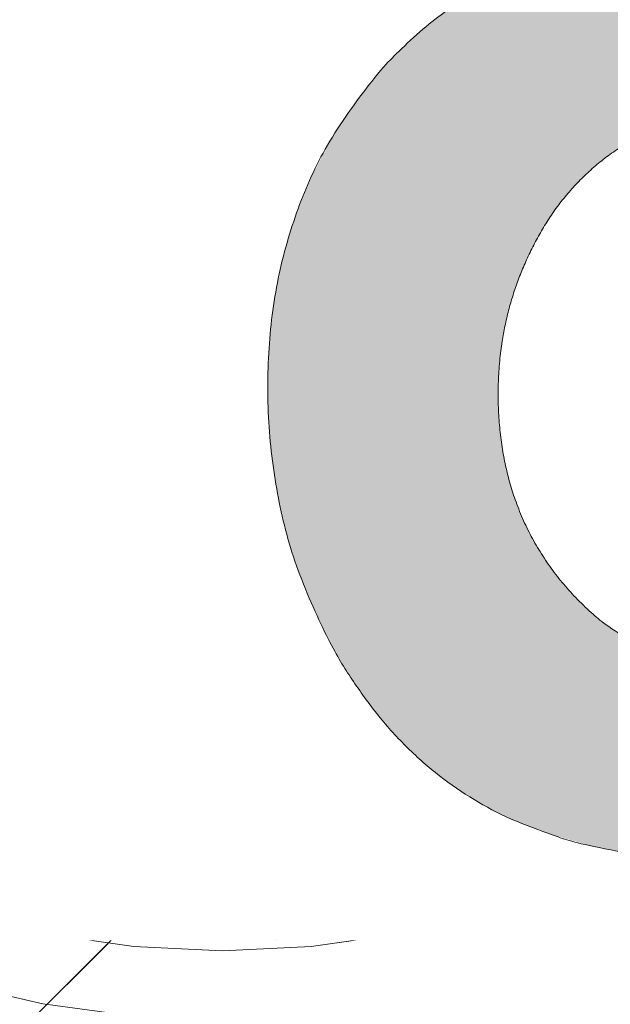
# Model space of a CAD drawing. Header units: inches. Extents: x -416 to -272, y -73 to 47.
# Tile 195 of 206: x -281.091 to -280.207, y -6.659 to -5.185. Entities that reach past the tile are written whole.
import ezdxf

# ---------------------------------------------------------------- set-up
doc = ezdxf.new("R2010")
doc.units = ezdxf.units.IN
doc.header["$LTSCALE"] = 32
doc.header["$MEASUREMENT"] = 0
doc.header["$PDMODE"] = 1
doc.header["$PDSIZE"] = -2
doc.linetypes.add('Dash Style-1', pattern=[0.083328, 0.041656, -0.041672])
for name, color, linetype, lineweight in [('Black', 7, 'Continuous', 18), ('DashLine', 7, 'Continuous', 13), ('DashLineFill', 7, 'Dash Style-1', 13), ('Drawing', 7, 'Continuous', 18), ('Metal-DeskStructure', 7, 'Continuous', 13), ('None', 7, 'Continuous', 18), ('SolidLine', 7, 'Continuous', 15), ('Wood_1-H', 7, 'Continuous', 13)]:
    doc.layers.add(name, color=color, linetype=linetype, lineweight=lineweight)
doc.layers.add('Metal-Leg', color=7, linetype='Continuous', lineweight=18, true_color=0x4c4c4c)
pattern_1 = [(45, (0, 0), (-1.61301565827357, 1.935715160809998), []), (45, (-1.0608, 1.0608), (-0.4723460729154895, 0.4167612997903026), [])]

# ---------------------------------------------------------------- blocks, each defined once
blk = doc.blocks.new('1BRPFY-Leg_Plate (2D)')
at = {"layer": 'DashLineFill', "linetype": 'Continuous', "lineweight": 13}
h = blk.add_hatch(dxfattribs=at)
h.set_pattern_fill('Steel', color=253, style=0, pattern_type=2)
h.set_pattern_definition(pattern_1)
edge = h.paths.add_edge_path()
edge.add_arc((-1.704724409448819, 1.704724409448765), 0.1259842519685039, 90, 180, ccw=False)
edge.add_line((-1.704724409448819, 1.830708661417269), (1.704724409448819, 1.830708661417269))
edge.add_arc((1.704724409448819, 1.704724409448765), 0.1259842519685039, 0, 90, ccw=False)
edge.add_line((1.830708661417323, 1.704724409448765), (1.830708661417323, -1.704724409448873))
edge.add_arc((1.704724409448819, -1.704724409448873), 0.125984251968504, -89.99999999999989, 1.1368683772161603e-13, ccw=False)
edge.add_line((1.704724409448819, -1.830708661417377), (-1.704724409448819, -1.830708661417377))
edge.add_arc((-1.704724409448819, -1.704724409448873), 0.125984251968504, 180, 269.99999999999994, ccw=False)
edge.add_line((-1.830708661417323, -1.704724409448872), (-1.830708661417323, 1.704724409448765))
at = {"layer": 'SolidLine', "flags": 128}
blk.add_lwpolyline([(-0.5938289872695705, 0.8805202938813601), (-0.5775368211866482, 0.868437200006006), (-0.5625074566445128, 0.854815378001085), (-0.5488856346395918, 0.8397860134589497), (-0.5368025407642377, 0.8234938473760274), (-0.5263745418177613, 0.8060957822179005), (-0.5177020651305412, 0.7877593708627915), (-0.5108686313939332, 0.7686612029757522), (-0.5059400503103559, 0.7489852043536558), (-0.5029637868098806, 0.7289208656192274), (-0.5019685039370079, 0.7086614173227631), (-0.5029637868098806, 0.6884019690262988), (-0.5059400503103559, 0.6683376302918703), (-0.5108686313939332, 0.6486616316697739), (-0.5177020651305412, 0.6295634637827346), (-0.5263745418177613, 0.6112270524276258), (-0.5368025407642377, 0.5938289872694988), (-0.5488856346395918, 0.5775368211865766), (-0.5625074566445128, 0.5625074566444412), (-0.5775368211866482, 0.5488856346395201), (-0.5938289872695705, 0.5368025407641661)], dxfattribs=at)
blk = doc.blocks.new('1BRPX8-Util_Bkt_Lg-F (2D)')
at = {"layer": 'DashLineFill', "linetype": 'Continuous', "lineweight": 13}
h = blk.add_hatch(dxfattribs=at)
h.set_pattern_fill('Steel', color=253, style=0, pattern_type=2)
h.set_pattern_definition(pattern_1)
edge = h.paths.add_edge_path()
edge.add_line((-4.468503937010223, 7.539370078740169), (-2.421259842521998, 7.539370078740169))
edge.add_line((-2.421259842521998, 7.539370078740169), (-2.421259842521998, 7.917322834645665))
edge.add_arc((-2.303149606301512, 7.91732283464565), 0.1181102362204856, 90.0000000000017, 179.9999999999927, ccw=False)
edge.add_line((-2.303149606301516, 8.035433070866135), (2.303149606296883, 8.035433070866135))
edge.add_arc((2.30314960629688, 7.917322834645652), 0.1181102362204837, 6.423306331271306e-12, 89.99999999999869, ccw=False)
edge.add_line((2.421259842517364, 7.917322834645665), (2.421259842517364, 7.539370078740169))
edge.add_line((2.421259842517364, 7.539370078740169), (4.46850393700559, 7.539370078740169))
edge.add_line((4.46850393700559, 7.539370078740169), (4.46850393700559, 7.405511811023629))
edge.add_line((4.46850393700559, 7.405511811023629), (3.129921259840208, 7.405511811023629))
edge.add_line((3.129921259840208, 7.405511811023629), (3.129921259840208, -2.011811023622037))
edge.add_line((3.129921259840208, -2.011811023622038), (4.46850393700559, -2.011811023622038))
edge.add_line((4.46850393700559, -2.011811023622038), (4.46850393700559, -2.145669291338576))
edge.add_line((4.46850393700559, -2.145669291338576), (2.421259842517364, -2.145669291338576))
edge.add_line((2.421259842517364, -2.145669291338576), (2.421259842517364, -2.523622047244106))
edge.add_arc((2.303149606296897, -2.523622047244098), 0.1181102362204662, 269.9999999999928, 359.9999999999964, ccw=False)
edge.add_line((2.303149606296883, -2.641732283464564), (-2.303149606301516, -2.641732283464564))
edge.add_arc((-2.303149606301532, -2.523622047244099), 0.1181102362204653, 180.0000000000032, 270.0000000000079, ccw=False)
edge.add_line((-2.421259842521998, -2.523622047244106), (-2.421259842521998, -2.145669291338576))
edge.add_line((-2.421259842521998, -2.145669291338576), (-4.468503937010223, -2.145669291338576))
edge.add_line((-4.468503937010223, -2.145669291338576), (-4.468503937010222, -2.011811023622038))
edge.add_line((-4.468503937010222, -2.011811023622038), (-3.129921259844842, -2.011811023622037))
edge.add_line((-3.129921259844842, -2.011811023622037), (-3.129921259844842, 7.405511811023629))
edge.add_line((-3.129921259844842, 7.405511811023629), (-4.468503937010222, 7.405511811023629))
edge.add_line((-4.468503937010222, 7.405511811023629), (-4.468503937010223, 7.539370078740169))
at = {"layer": 'SolidLine', "flags": 128}
for points in [[(-0.6203331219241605, 1.148780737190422), (-0.5772333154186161, 1.137984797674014), (-0.5353992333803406, 1.123016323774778), (-0.4952337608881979, 1.104019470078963), (-0.4571237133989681, 1.081177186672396), (-0.4214361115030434, 1.054709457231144), (-0.3885146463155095, 1.024871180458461), (-0.3586763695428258, 0.9919497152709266), (-0.3322086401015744, 0.9562621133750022), (-0.3093663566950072, 0.9181520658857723), (-0.290369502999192, 0.8779865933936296), (-0.2754010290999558, 0.836152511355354), (-0.2646050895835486, 0.7930527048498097), (-0.2580856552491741, 0.7491022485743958), (-0.2559055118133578, 0.704724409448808), (-0.2580856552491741, 0.6603465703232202), (-0.2646050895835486, 0.6163961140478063), (-0.2754010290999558, 0.573296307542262), (-0.290369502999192, 0.5314622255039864), (-0.3093663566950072, 0.4912967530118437), (-0.3322086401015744, 0.4531867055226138), (-0.3586763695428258, 0.4174991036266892), (-0.3885146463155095, 0.3845776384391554), (-0.4214361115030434, 0.3547393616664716), (-0.4571237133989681, 0.3282716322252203), (-0.4952337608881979, 0.3054293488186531), (-0.5353992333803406, 0.2864324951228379), (-0.5772333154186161, 0.2714640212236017), (-0.6203331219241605, 0.2606680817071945)], [(0.3093663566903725, 0.4912967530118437), (0.2903695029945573, 0.5314622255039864), (0.275401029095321, 0.573296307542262), (0.2646050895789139, 0.6163961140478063), (0.2580856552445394, 0.6603465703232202), (0.2559055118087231, 0.704724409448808), (0.2580856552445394, 0.7491022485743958), (0.2646050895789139, 0.7930527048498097), (0.275401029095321, 0.836152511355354), (0.2903695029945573, 0.8779865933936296), (0.3093663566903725, 0.9181520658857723)]]:
    blk.add_lwpolyline(points, dxfattribs=at)
blk = doc.blocks.new('Slate-LegBrace (2D)')
at = {"layer": 'DashLineFill', "linetype": 'Continuous', "lineweight": 13}
h = blk.add_hatch(dxfattribs=at)
h.set_pattern_fill('Steel', color=253, style=0, pattern_type=2)
h.set_pattern_definition(pattern_1)
edge = h.paths.add_edge_path()
edge.add_line((-2.199587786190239, 0.1351515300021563), (-1.374775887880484, 0.1351515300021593))
edge.add_arc((3.774758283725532e-15, 0.01355418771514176), 1.380142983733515, 5.054592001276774, 174.9454079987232, ccw=False)
edge.add_line((1.374775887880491, 0.1351515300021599), (2.199718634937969, 0.1351515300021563))
edge.add_arc((6.542437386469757e-05, 0.01705725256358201), 2.202821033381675, 3.073127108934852, 176.9268728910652)
h = blk.add_hatch(dxfattribs=at)
h.set_pattern_fill('Steel', color=253, style=0, pattern_type=2)
h.set_pattern_definition(pattern_1)
edge = h.paths.add_edge_path()
edge.add_line((-2.191696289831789, 0.2375138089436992), (-1.463739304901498, 0.2375137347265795))
edge.add_arc((6.542437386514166e-05, 0.01704129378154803), 1.480314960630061, 8.565281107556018, 171.4347188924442, ccw=False)
edge.add_line((1.463870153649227, 0.2375137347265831), (2.191827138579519, 0.2375138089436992))
edge.add_line((2.191827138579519, 0.2375138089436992), (2.19971863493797, 0.1351515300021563))
edge.add_line((2.19971863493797, 0.1351515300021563), (1.374775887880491, 0.1351515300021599))
edge.add_arc((3.33066907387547e-15, 0.01355418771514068), 1.380142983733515, 5.054592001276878, 174.9454079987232)
edge.add_line((-1.374775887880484, 0.1351515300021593), (-2.19958778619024, 0.1351515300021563))
edge.add_line((-2.19958778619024, 0.1351515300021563), (-2.191696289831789, 0.2375138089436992))
at = {"layer": 'DashLineFill', "flags": 128}
for points in [[(-2.199587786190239, 0.1351515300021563), (-1.374775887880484, 0.1351515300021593, -0.9154551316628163), (1.374775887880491, 0.1351515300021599), (2.199718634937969, 0.1351515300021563, 0.9477524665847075)], [(-2.191696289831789, 0.2375138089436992), (-1.463739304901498, 0.2375137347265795, -0.8606629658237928), (1.463870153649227, 0.2375137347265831), (2.191827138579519, 0.2375138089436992), (2.19971863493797, 0.1351515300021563), (1.374775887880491, 0.1351515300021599, 0.9154551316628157), (-1.374775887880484, 0.1351515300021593), (-2.19958778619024, 0.1351515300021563)]]:
    blk.add_lwpolyline(points, format="xyb", close=True, dxfattribs=at)
blk = doc.blocks.new('TLLegSleeve (2D)')
at = {"layer": 'DashLineFill', "linetype": 'Continuous', "lineweight": 13}
h = blk.add_hatch(dxfattribs=at)
h.set_pattern_fill('Steel', color=253, style=0, pattern_type=2)
h.set_pattern_definition(pattern_1)
edge = h.paths.add_edge_path()
edge.add_line((1.08267716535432, 1.402343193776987), (1.08267716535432, 2.913385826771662))
edge.add_arc((-1.707523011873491e-13, 2.913385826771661), 1.08267716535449, 4.479377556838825e-14, 180)
edge.add_line((-1.082677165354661, 2.913385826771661), (-1.08267716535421, 1.402343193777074))
edge.add_arc((-1.332267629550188e-15, 2.886579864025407e-15), 1.771653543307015, 127.6698869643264, 412.330113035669)
edge.add_line((1.08267716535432, 1.402343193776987), (1.08267716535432, 1.402343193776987))
edge = h.paths.add_edge_path()
edge.add_arc((1.665334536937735e-15, 2.91338582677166), 0.7480314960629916, 0, 180, ccw=False)
edge.add_arc((1.665334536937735e-15, 2.91338582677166), 0.7480314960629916, 180, 360, ccw=False)
edge = h.paths.add_edge_path()
edge.add_arc((-1.723066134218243e-13, 9.149983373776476e-17), 1.437007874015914, 0, 180, ccw=False)
edge.add_arc((-1.723066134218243e-13, 5.70119602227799e-16), 1.437007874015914, 180, 360, ccw=False)
at = {"layer": 'DashLineFill', "flags": 128}
for points in [[(1.08267716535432, 1.402343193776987), (1.08267716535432, 2.913385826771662, 0.9999999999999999), (-1.082677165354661, 2.913385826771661), (-1.08267716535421, 1.402343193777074, 2.931618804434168), (1.08267716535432, 1.402343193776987)], [(-1.437007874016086, 3.308097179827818e-16, -0.9999999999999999), (1.437007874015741, 3.308097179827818e-16, -0.9999999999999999)]]:
    blk.add_lwpolyline(points, format="xyb", close=True, dxfattribs=at)
blk = doc.blocks.new('Group-105')
at = {"layer": 'SolidLine', "flags": 128}
blk.add_lwpolyline([(7.34251968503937, -8.30708661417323, -0.414213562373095), (9.05511811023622, -6.594488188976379, -0.414213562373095), (10.76771653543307, -8.30708661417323, -0.414213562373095), (9.05511811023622, -10.01968503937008, -0.414213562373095)], format="xyb", close=True, dxfattribs=at)
at = {"layer": 'Wood_1-H', "color": 7}
for name in ['1BRPX8-Util_Bkt_Lg-F (2D)', 'TLLegSleeve (2D)', 'Slate-LegBrace (2D)', '1BRPFY-Leg_Plate (2D)']:
    blk.add_blockref(name, (9.05511811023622, -8.30708661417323), dxfattribs=at)
blk = doc.blocks.new('TL14_lower_leg (2D)')
at = {"layer": 'DashLine', "flags": 128}
blk.add_lwpolyline([(-0.5273196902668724, 1.273062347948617), (-0.3999985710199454, 1.318618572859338), (-0.2688252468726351, 1.351475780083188), (-0.135062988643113, 1.371317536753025), (-1.777195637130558e-14, 1.377952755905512), (0.1350629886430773, 1.371317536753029), (0.2688252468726, 1.351475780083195), (0.3999985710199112, 1.318618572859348), (0.5273196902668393, 1.27306234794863), (0.649562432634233, 1.215245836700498), (0.7655495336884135, 1.14572584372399), (0.8741639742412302, 1.065171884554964), (0.9743597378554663, 0.9743597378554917), (1.065171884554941, 0.8741639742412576), (1.14572584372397, 0.7655495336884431), (1.215245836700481, 0.6495624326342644), (1.273062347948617, 0.5273196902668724), (1.318618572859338, 0.3999985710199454), (1.351475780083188, 0.2688252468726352), (1.371317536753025, 0.1350629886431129), (1.377952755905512, 1.783045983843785e-14)], dxfattribs=at)
blk = doc.blocks.new('Group-50')
at = {"layer": 'DashLineFill', "linetype": 'Continuous', "lineweight": 13}
h = blk.add_hatch(dxfattribs=at)
h.set_pattern_fill('Steel', color=253, style=0, pattern_type=2)
h.set_pattern_definition(pattern_1)
h.paths.add_polyline_path([(-2.066929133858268, 1.397637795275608), (2.066929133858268, 1.397637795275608), (2.066929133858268, 0.1377952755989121), (2.106299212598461, 0.1377952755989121), (2.106299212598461, -0.1377952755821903), (2.066929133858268, -0.1377952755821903), (2.066929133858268, -5.275590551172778), (2.106299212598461, -5.275590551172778), (2.106299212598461, -5.55118110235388), (2.066929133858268, -5.55118110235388), (2.066929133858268, -5.82677165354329), (-2.066929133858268, -5.82677165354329), (-2.066929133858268, -5.55118110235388), (-2.106299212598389, -5.55118110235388), (-2.106299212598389, -5.275590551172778), (-2.066929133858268, -5.275590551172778), (-2.066929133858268, -0.1377952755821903), (-2.106299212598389, -0.1377952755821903), (-2.106299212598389, 0.1377952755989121), (-2.066929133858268, 0.1377952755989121)])
at = {"layer": 'DashLineFill', "flags": 128}
blk.add_lwpolyline([(-2.066929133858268, 1.397637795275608), (2.066929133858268, 1.397637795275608), (2.066929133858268, 0.1377952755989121), (2.106299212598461, 0.1377952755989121), (2.106299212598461, -0.1377952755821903), (2.066929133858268, -0.1377952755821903), (2.066929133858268, -5.275590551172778), (2.106299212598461, -5.275590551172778), (2.106299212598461, -5.55118110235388), (2.066929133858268, -5.55118110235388), (2.066929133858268, -5.82677165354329), (-2.066929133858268, -5.82677165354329), (-2.066929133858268, -5.55118110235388), (-2.106299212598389, -5.55118110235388), (-2.106299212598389, -5.275590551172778), (-2.066929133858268, -5.275590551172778), (-2.066929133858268, -0.1377952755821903), (-2.106299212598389, -0.1377952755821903), (-2.106299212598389, 0.1377952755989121), (-2.066929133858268, 0.1377952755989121)], close=True, dxfattribs=at)
blk = doc.blocks.new('TL14_upper_leg (2D)')
at = {"layer": 'DashLine', "flags": 128}
blk.add_lwpolyline([(-0.5753267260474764, 1.076360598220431), (-0.4670545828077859, 1.127569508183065), (-0.3542844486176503, 1.167919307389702), (-0.2381023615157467, 1.197021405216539), (-0.1196272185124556, 1.214595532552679), (0, 1.22047244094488), (0.1196272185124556, 1.214595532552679), (0.2381023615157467, 1.197021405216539), (0.3542844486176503, 1.167919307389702), (0.4670545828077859, 1.127569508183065), (0.5753267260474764, 1.076360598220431), (0.6780581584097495, 1.01478574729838), (0.7742595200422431, 0.9434379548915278), (0.8630043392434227, 0.8630043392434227), (0.9434379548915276, 0.7742595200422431), (1.01478574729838, 0.6780581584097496), (1.076360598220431, 0.5753267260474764), (1.127569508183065, 0.467054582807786), (1.167919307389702, 0.3542844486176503), (1.197021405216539, 0.2381023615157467), (1.214595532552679, 0.1196272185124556), (1.22047244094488, 7.47323834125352e-17)], dxfattribs=at)
at = {"layer": 'Metal-Leg', "linetype": 'Continuous', "lineweight": 5}
blk.add_point((0, 7.161375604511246e-14), dxfattribs=at)
at = {"layer": 'DashLine', "color": 7}
blk.add_blockref('Group-50', (0, 0), dxfattribs=at)
blk = doc.blocks.new('Group-55')
at = {"layer": 'DashLine'}
for p, q in [((0.0001991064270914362, 3.818897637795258), (0.0001991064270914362, 4.055118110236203)), ((-0.117911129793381, 3.700787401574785), (-0.3541316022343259, 3.700787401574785)), ((0.1183093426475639, 3.700787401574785), (0.3545298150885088, 3.700787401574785)), ((0.0001991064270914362, 3.582677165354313), (0.0001991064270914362, 3.346456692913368))]:
    blk.add_line(p, q, dxfattribs=at)
at = {"layer": 'DashLine', "flags": 128}
blk.add_lwpolyline([(-0.2557064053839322, 3.700787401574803), (-0.254474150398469, 3.725870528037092), (-0.2507892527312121, 3.750712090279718), (-0.2446871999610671, 3.775072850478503), (-0.2362267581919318, 3.798718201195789), (-0.2254894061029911, 3.821420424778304), (-0.2125785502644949, 3.842960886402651), (-0.1976185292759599, 3.863132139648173), (-0.180753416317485, 3.881739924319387), (-0.1621456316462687, 3.898605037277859), (-0.1419743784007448, 3.913565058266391), (-0.1204339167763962, 3.926475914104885), (-0.09773169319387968, 3.937213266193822), (-0.07408634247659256, 3.945673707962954), (-0.04972558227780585, 3.951775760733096), (-0.02488402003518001, 3.955460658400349), (0.0001991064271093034, 3.956692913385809), (0.02528223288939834, 3.955460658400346), (0.05012379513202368, 3.951775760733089), (0.07448455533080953, 3.945673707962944), (0.09812990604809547, 3.937213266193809), (0.1208321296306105, 3.926475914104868), (0.1423725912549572, 3.913565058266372), (0.1625438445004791, 3.898605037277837), (0.181151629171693, 3.881739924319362), (0.1980167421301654, 3.863132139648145), (0.2129767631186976, 3.842960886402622), (0.2258876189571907, 3.821420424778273), (0.2366249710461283, 3.798718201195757), (0.2450854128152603, 3.775072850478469), (0.2511874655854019, 3.750712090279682), (0.2548723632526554, 3.725870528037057), (0.2561046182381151, 3.700787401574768), (0.2548723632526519, 3.675704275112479), (0.251187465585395, 3.650862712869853), (0.24508541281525, 3.626501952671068), (0.2366249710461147, 3.602856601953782), (0.2258876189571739, 3.580154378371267), (0.2129767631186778, 3.55861391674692), (0.1980167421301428, 3.538442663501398), (0.1811516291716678, 3.519834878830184), (0.1625438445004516, 3.502969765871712), (0.1423725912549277, 3.488009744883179), (0.1208321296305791, 3.475098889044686), (0.09812990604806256, 3.464361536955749), (0.07448455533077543, 3.455901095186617), (0.05012379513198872, 3.449799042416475), (0.02528223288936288, 3.446114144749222), (0.0001991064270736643, 3.444881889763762), (-0.02488402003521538, 3.446114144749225), (-0.04972558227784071, 3.449799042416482), (-0.07408634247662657, 3.455901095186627), (-0.09773169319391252, 3.464361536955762), (-0.1204339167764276, 3.475098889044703), (-0.1419743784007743, 3.488009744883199), (-0.1621456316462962, 3.502969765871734), (-0.1807534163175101, 3.519834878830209), (-0.1976185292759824, 3.538442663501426), (-0.2125785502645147, 3.558613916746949), (-0.2254894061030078, 3.580154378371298), (-0.2362267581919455, 3.602856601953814), (-0.2446871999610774, 3.626501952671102), (-0.250789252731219, 3.650862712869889), (-0.2544741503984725, 3.675704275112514)], close=True, dxfattribs=at)
blk = doc.blocks.new('1BRPT9-Bracket (2D)')
at = {"layer": 'DashLineFill', "linetype": 'Continuous', "lineweight": 13}
h = blk.add_hatch(dxfattribs=at)
h.set_pattern_fill('Steel', color=253, style=0, pattern_type=2)
h.set_pattern_definition(pattern_1)
edge = h.paths.add_edge_path()
edge.add_line((-2.32206875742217, -8.74015748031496), (-2.32206875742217, 8.740157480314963))
edge.add_line((-2.32206875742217, 8.740157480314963), (1.677931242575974, 8.740157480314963))
edge.add_arc((1.677931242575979, 8.488188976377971), 0.2519685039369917, -3.979039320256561e-12, 90.0000000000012, ccw=False)
edge.add_line((1.929899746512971, 8.488188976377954), (1.929899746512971, 7.480314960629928))
edge.add_line((1.929899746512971, 7.480314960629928), (2.323600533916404, 7.461135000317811))
edge.add_line((2.323600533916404, 7.461135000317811), (2.323600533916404, -7.480314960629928))
edge.add_line((2.323600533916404, -7.480314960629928), (1.929899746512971, -7.480314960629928))
edge.add_line((1.929899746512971, -7.480314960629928), (1.929899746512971, -8.488188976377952))
edge.add_arc((1.677931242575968, -8.488188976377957), 0.2519685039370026, -90.00000000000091, 1.0800249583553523e-12, ccw=False)
edge.add_line((1.677931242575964, -8.74015748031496), (-2.32206875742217, -8.74015748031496))
at = {"layer": 'Metal-DeskStructure', "color": 7}
blk.add_blockref('Group-55', (0, 0), dxfattribs=at)
blk = doc.blocks.new('Group-72')
at = {"layer": 'Metal-DeskStructure', "linetype": 'Continuous', "lineweight": 0, "true_color": 0xff0000}
h = blk.add_hatch(color=1, dxfattribs=at)
h.paths.add_polyline_path([(-1.987219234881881, -1.274606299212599), (-1.987219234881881, 1.274606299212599), (-0.8719385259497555, 1.274606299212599), (-0.7915355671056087, 1.273487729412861), (-0.7161115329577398, 1.270132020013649), (-0.645666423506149, 1.264539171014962), (-0.5802002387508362, 1.256709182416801), (-0.5197129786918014, 1.246642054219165), (-0.4642046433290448, 1.234337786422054), (-0.4136752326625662, 1.219796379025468), (-0.3681247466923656, 1.203017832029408), (-0.3261402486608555, 1.18341340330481), (-0.2863088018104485, 1.160394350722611), (-0.2486304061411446, 1.133960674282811), (-0.2131050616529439, 1.10411237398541), (-0.1797327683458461, 1.070849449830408), (-0.1485135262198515, 1.034171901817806), (-0.1194473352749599, 0.9940797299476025), (-0.09253419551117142, 0.9505729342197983), (-0.06831236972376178, 0.9047532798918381), (-0.04732012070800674, 0.8577225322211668), (-0.02955744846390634, 0.8094806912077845), (-0.01502435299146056, 0.7600277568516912), (-0.003720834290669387, 0.7093637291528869), (0.004353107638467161, 0.6574886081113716), (0.00919747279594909, 0.604402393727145), (0.0108122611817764, 0.5501050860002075), (0.00814617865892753, 0.4809719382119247), (0.000147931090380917, 0.4145973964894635), (-0.01318248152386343, 0.3509814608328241), (-0.03184505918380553, 0.2901241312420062), (-0.05583980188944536, 0.23202540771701), (-0.08516670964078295, 0.1766852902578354), (-0.1198257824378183, 0.1241037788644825), (-0.1598170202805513, 0.0742808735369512), (-0.2053927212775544, 0.02804076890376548), (-0.2568051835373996, -0.01379234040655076), (-0.3140544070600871, -0.05121845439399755), (-0.3771403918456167, -0.08423757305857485), (-0.4460631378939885, -0.1128496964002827), (-0.5208226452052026, -0.137054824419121), (-0.6014189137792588, -0.1568529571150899), (-0.6878519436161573, -0.1722440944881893), (-0.6570364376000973, -0.1878368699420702), (-0.6281048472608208, -0.203396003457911), (-0.6010571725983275, -0.2189214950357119), (-0.5758934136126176, -0.2344133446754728), (-0.552613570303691, -0.2498715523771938), (-0.5312176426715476, -0.2652961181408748), (-0.5117056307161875, -0.2806870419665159), (-0.4940775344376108, -0.2960443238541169), (-0.4592922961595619, -0.3297530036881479), (-0.4249107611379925, -0.3652110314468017), (-0.3909329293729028, -0.4024184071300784), (-0.3573588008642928, -0.4413751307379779), (-0.3241883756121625, -0.4820812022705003), (-0.2914216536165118, -0.5245366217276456), (-0.2590586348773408, -0.5687413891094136), (-0.2270993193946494, -0.6146955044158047), (0.1981284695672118, -1.274606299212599), (-0.199109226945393, -1.274606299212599), (-0.5274503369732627, -0.7707919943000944), (-0.5624626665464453, -0.7177646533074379), (-0.5959106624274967, -0.667950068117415), (-0.627794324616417, -0.6213482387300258), (-0.6581136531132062, -0.57795916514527), (-0.6868686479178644, -0.5377828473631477), (-0.7140593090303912, -0.5008192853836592), (-0.739685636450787, -0.4670684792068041), (-0.7637476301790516, -0.4365304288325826), (-0.7867246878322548, -0.408532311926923), (-0.8090962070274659, -0.3824013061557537), (-0.8308621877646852, -0.3581374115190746), (-0.8520226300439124, -0.3357406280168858), (-0.872577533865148, -0.3152109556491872), (-0.8925268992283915, -0.2965483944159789), (-0.911870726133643, -0.2797529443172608), (-0.9306090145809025, -0.264824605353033), (-0.9490697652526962, -0.2513512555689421), (-0.9675809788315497, -0.2389207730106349), (-0.9861426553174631, -0.2275331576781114), (-1.004754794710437, -0.2171884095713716), (-1.02341739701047, -0.2078865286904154), (-1.042130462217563, -0.1996275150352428), (-1.060893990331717, -0.192411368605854), (-1.07970798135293, -0.1862380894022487), (-1.094812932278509, -0.1829582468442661), (-1.112138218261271, -0.1801157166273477), (-1.131683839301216, -0.1777104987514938), (-1.153449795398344, -0.1757425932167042), (-1.177436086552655, -0.1742120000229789), (-1.203642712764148, -0.173118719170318), (-1.232069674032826, -0.1724627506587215), (-1.262716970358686, -0.1722440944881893), (-1.642731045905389, -0.1722440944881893), (-1.642731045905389, -1.274606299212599)])
h.paths.add_polyline_path([(-1.642731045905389, 0.1033464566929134), (-0.9376065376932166, 0.1033464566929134), (-0.8829223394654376, 0.1041370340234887), (-0.831366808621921, 0.1065087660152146), (-0.7829399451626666, 0.1104616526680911), (-0.7376417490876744, 0.1159956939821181), (-0.6954722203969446, 0.1231108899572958), (-0.656431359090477, 0.131807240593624), (-0.6205191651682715, 0.1420847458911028), (-0.5877356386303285, 0.1539434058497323), (-0.5574584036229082, 0.1675514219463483), (-0.5290650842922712, 0.183076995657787), (-0.5025556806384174, 0.2005201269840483), (-0.477930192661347, 0.2198808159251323), (-0.4551886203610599, 0.2411590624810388), (-0.4343309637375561, 0.2643548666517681), (-0.4153572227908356, 0.2894682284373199), (-0.3982673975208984, 0.3164991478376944), (-0.3831287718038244, 0.3447916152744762), (-0.3700086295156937, 0.3736896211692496), (-0.3589069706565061, 0.4031931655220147), (-0.3498237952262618, 0.4333022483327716), (-0.3427591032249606, 0.4640168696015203), (-0.3377128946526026, 0.4953370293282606), (-0.3346851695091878, 0.5272627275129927), (-0.3336759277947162, 0.5597939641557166), (-0.3356439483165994, 0.6066395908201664), (-0.3415480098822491, 0.6513658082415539), (-0.3513881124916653, 0.693972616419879), (-0.3651642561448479, 0.7344600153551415), (-0.3828764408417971, 0.7728280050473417), (-0.4045246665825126, 0.8090765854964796), (-0.4301089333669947, 0.8432057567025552), (-0.4596292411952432, 0.8752155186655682), (-0.4934051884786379, 0.9042311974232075), (-0.5317563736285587, 0.9293781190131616), (-0.5746827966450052, 0.9506562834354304), (-0.6221844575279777, 0.9680656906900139), (-0.6742613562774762, 0.9816063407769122), (-0.7309134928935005, 0.9912782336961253), (-0.7921408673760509, 0.9970813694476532), (-0.8579434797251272, 0.9990157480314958), (-1.642731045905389, 0.9990157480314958)])
at = {"layer": 'Metal-DeskStructure', "color": 7}
for points, knots in [([(-1.987219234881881, -1.274606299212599), (-1.987219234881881, 0), (-1.987219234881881, 1.274606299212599), (-1.429578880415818, 1.274606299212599), (-0.5403688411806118, 1.274606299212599), (-0.1958806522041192, 1.131429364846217), (0.0108122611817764, 0.7697165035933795), (0.0108122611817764, 0.2680552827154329), (-0.330446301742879, -0.1194935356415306), (-0.6878519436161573, -0.1722440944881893), (-0.5608220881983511, -0.2346824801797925), (-0.4940775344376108, -0.2960443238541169), (-0.3541291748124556, -0.4273803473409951), (-0.2270993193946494, -0.6146955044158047), (-0.01448542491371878, -0.9446509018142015), (0.1981284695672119, -1.274606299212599), (-0.0004903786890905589, -1.274606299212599), (-0.199109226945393, -1.274606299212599), (-0.3632797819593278, -1.022699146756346), (-0.5274503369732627, -0.7707919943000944), (-0.6706283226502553, -0.5522571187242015), (-0.856866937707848, -0.3208037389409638), (-1.004351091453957, -0.2088454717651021), (-1.07970798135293, -0.1862380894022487), (-1.13568711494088, -0.1722440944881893), (-1.452724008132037, -0.1722440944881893), (-1.642731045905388, -0.1722440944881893), (-1.642731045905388, -0.7234251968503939), (-1.642731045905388, -1.274606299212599), (-1.814975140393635, -1.274606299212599), (-1.987219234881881, -1.274606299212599)], [0, 0, 0, 0.1376097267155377, 0.1376097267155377, 0.1978139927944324, 0.233611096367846, 0.2694081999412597, 0.3052053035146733, 0.3511799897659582, 0.3971546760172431, 0.3971546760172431, 0.4151671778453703, 0.4151671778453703, 0.4532969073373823, 0.4532969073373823, 0.5194264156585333, 0.5194264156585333, 0.5528882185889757, 0.5528882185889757, 0.6035447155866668, 0.6035447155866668, 0.6475600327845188, 0.6915753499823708, 0.7355906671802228, 0.7355906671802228, 0.7678723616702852, 0.8161582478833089, 0.8161582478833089, 0.9562281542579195, 0.9562281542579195, 1, 1, 1]), ([(-1.642731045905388, 0.1033464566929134), (-1.290168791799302, 0.1033464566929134), (-0.7126124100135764, 0.1033464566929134), (-0.4628588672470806, 0.2045403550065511), (-0.3336759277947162, 0.4284579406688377), (-0.3336759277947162, 0.7514152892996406), (-0.5855825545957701, 0.9990157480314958), (-1.250337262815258, 0.9990157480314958), (-1.642731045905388, 0.9990157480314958), (-1.642731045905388, 0.5511811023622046), (-1.642731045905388, 0.1033464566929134)], [0, 0, 0, 0.1307339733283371, 0.2141642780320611, 0.2975945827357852, 0.3810248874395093, 0.5027510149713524, 0.6244771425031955, 0.7998494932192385, 0.7998494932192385, 1, 1, 1])]:
    blk.add_open_spline(points, degree=2, knots=knots, dxfattribs=at)
blk = doc.blocks.new('SlateLegLocator-R2')
at = {"color": 255, "linetype": 'Dash Style-1', "lineweight": 5}
blk.add_wipeout([(-2.106299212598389, 1.3779527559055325), (2.10629921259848, 1.3779527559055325), (2.10629921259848, -5.807086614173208), (-2.106299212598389, -5.807086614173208)], dxfattribs=at).dxf.layer = 'Black'
at = {"layer": 'Black', "linetype": 'Dash Style-1', "lineweight": 5, "flags": 128}
blk.add_lwpolyline([(-2.106299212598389, 1.377952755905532), (2.106299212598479, 1.377952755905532), (2.106299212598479, -5.807086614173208), (-2.106299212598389, -5.807086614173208)], close=True, dxfattribs=at)
at = {"layer": 'Metal-DeskStructure', "color": 7}
blk.add_blockref('Group-72', (0, 0), dxfattribs=at)
blk = doc.blocks.new('Group-106')
at = {"layer": 'None', "color": 7}
for name, p in [('1BRPT9-Bracket (2D)', (8.976377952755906, -12.00787401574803)), ('1BRPFY-Leg_Plate (2D)', (8.976377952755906, -8.30708661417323)), ('TL14_upper_leg (2D)', (8.976377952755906, -8.30708661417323)), ('TL14_lower_leg (2D)', (8.976377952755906, -8.30708661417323))]:
    blk.add_blockref(name, p, dxfattribs=at)
blk.add_blockref('SlateLegLocator-R2', (8.976377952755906, -8.30708661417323), dxfattribs=at)
blk = doc.blocks.new('Group-107')
at = {"layer": 'None'}
blk.add_blockref('Group-105', (0, 0), dxfattribs=at)
blk.add_blockref('Group-106', (0, 0), dxfattribs=at)
blk = doc.blocks.new('SL Credenza Desk (2D)-3')
at = {"layer": 'None'}
blk.add_blockref('Group-107', (0, 0), dxfattribs=at)
at = {"layer": 'Drawing', "color": 0, "flags": 1}
for tag in ['Tag', 'Catalog', 'Option1', 'Option2', 'Option3', 'Option4', 'Option5', 'Option6', 'Option7', 'Option8', 'Option9', 'Option10', 'Option11', 'Option12', 'Custom', 'FinishGroup', 'Discount', 'Item2', 'Item3', 'Item6', 'Item9', 'Item10', 'Item12', 'Item13', 'Item16', 'Item19', 'Item20', 'Item21', 'Item22', 'Item23', 'Item24', 'Item25', 'Item8', 'Item18', 'Item1', 'Item4', 'Item5', 'Item7', 'Item11', 'Item14', 'Item15', 'Item17']:
    blk.add_attdef(tag, (15.71916659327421, 1.485347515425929), '', height=0.007086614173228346, dxfattribs=at)
blk = doc.blocks.new('Group-108')
at = {"layer": 'Drawing', "rotation": 180}
blk.add_blockref('SL Credenza Desk (2D)-3', (87.72704060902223, 1.485347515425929), dxfattribs=at)
at = {"layer": 'Drawing', "color": 0, "flags": 1}
for tag in ['Tag', 'Catalog', 'Option1', 'Option2', 'Option3', 'Option4', 'Option5', 'Option6', 'Option7', 'Option8', 'Option9', 'Option10', 'Option11', 'Option12', 'Custom', 'FinishGroup', 'Discount', 'Item2', 'Item3', 'Item6', 'Item9', 'Item10', 'Item12', 'Item13', 'Item16', 'Item19', 'Item20', 'Item21', 'Item22', 'Item23', 'Item24', 'Item25', 'Item8', 'Item18', 'Item1', 'Item4', 'Item5', 'Item7', 'Item11', 'Item14', 'Item15', 'Item17']:
    blk.add_attdef(tag, (15.71916659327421, 1.485347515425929), '', height=0.007086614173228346, dxfattribs=at)

msp = doc.modelspace()

# ---------------------------------------------------------------- block references
at = {"layer": 'Drawing', "color": 7}
msp.add_blockref('Group-108', (-359.4593240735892, -14.97747349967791), dxfattribs=at)

doc.saveas('drawing.dxf')
